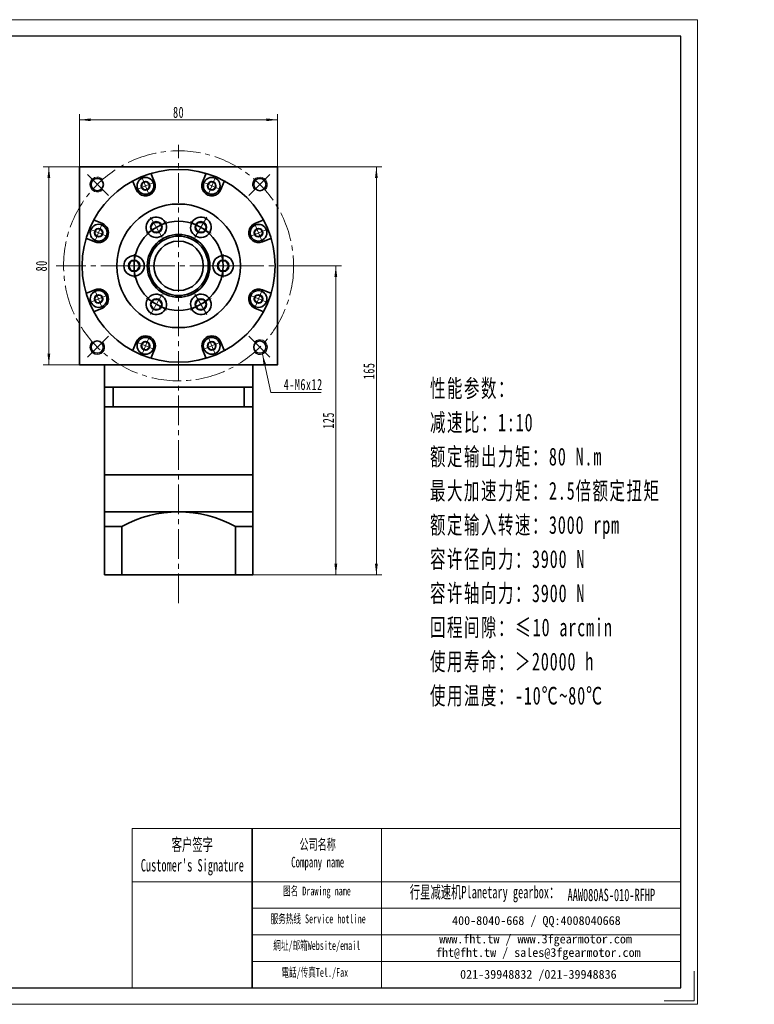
# Model space of a CAD drawing. Header units: millimetres. Extents: x -284 to 302, y -184 to 233.
# Tile 2 of 2: x 5 to 302, y -184 to 215. Entities that reach past the tile are written whole.
import ezdxf

# ---------------------------------------------------------------- set-up
doc = ezdxf.new("R2010")
doc.units = ezdxf.units.MM
doc.set_wipeout_variables(frame=1)
doc.linetypes.add('点画线', pattern=[18, 12, -2, 2, -2])
doc.layers.get('0').update_dxf_attribs({"lineweight": 35})
for name, color, linetype, lineweight in [('7标注层', 4, 'Continuous', 18), ('EB0_1', 7, 'Continuous', 35), ('SLD-0', 7, 'Continuous', 18), ('中心线层', 1, '点画线', 18), ('图框_外框线', 7, 'Continuous', 18), ('尺寸线层', 3, 'Continuous', 18), ('粗实线层', 7, 'Continuous', 35)]:
    doc.layers.add(name, color=color, linetype=linetype, lineweight=lineweight)
doc.styles.add('SLDTEXTSTYLE4', font='txt', dxfattribs={"width": 0.611111})
doc.styles.add('标准', font='txt', dxfattribs={"width": 0.667})
doc.dimstyles.new('a4-1-1.5', dxfattribs={"dimtxt": 4.5, "dimasz": 4.5, "dimexe": 2.25, "dimexo": 0, "dimgap": 0.75, "dimtad": 1, "dimdec": 3, "dimdsep": 46, "dimtxsty": '标准', "dimblk": '_CAXARROW', "dimcen": 0, "dimdle": 9, "dimazin": 2, "dimtfac": 0.707107, "dimtdec": 3, "dimtix": 1, "dimtmove": 2, "dimatfit": 3, "dimfxl": 0, "dimfrac": 2, "dimtolj": 1, "dimarcsym": 0})

# ---------------------------------------------------------------- blocks, each defined once
blk = doc.blocks.new('*X5')
at = {"layer": '中心线层', "linetype": '点画线', "lineweight": 18}
for p, q in [((0, -4.76), (0, 4.76)), ((-4.76, 0), (4.76, 0))]:
    blk.add_line(p, q, dxfattribs=at)
at = {"layer": '粗实线层'}
for p, q in [((-2.31, 0), (-1.15, 2)), ((-2.31, 0), (-1.15, -2)), ((-1.15, 2), (1.15, 2)), ((2.31, 0), (1.15, 2)), ((2.31, 0), (1.15, 2)), ((2.31, 0), (1.15, -2)), ((-1.15, -2), (1.15, -2))]:
    blk.add_line(p, q, dxfattribs=at)
blk.add_circle((0, 0), 2.31, dxfattribs=at)
for start, end in [(0, 180), (180, 360)]:
    blk.add_arc((0, 0), 4.14, start, end, dxfattribs=at)
blk = doc.blocks.new('3432432432_2_1')
at = {"color": 7, "linetype": 'Continuous'}
for radius in [25, 12.68, 12]:
    blk.add_circle((0, 0), radius, dxfattribs=at)
at = {"layer": '粗实线层'}
for p, rotation in [((-9, 15.59), 299.9999999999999), ((9, 15.59), 240), ((18, 0), 180), ((-9, -15.59), 59.99999999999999), ((9, -15.59), 120)]:
    blk.add_blockref('*X5', p, dxfattribs=dict(at, rotation=rotation))
blk.add_blockref('*X5', (-18, 0), dxfattribs=at)
blk = doc.blocks.new('*X19')
at = {"layer": '尺寸线层', "linetype": 'Continuous'}
for points in [[(28.86, 174.05), (33.36, 174.61), (33.36, 173.49)], [(108.86, 174.05), (104.36, 174.61), (104.36, 173.49)]]:
    blk.add_hatch(color=0, dxfattribs=at).paths.add_polyline_path(points, flags=0)
at = {"layer": '尺寸线层', "color": 0, "linetype": 'Continuous'}
for p, q in [((28.86, 154.99), (28.86, 176.3)), ((108.86, 154.99), (108.86, 176.3)), ((28.86, 174.05), (108.86, 174.05))]:
    blk.add_line(p, q, dxfattribs=at)
at = {"layer": '尺寸线层', "color": 0, "insert": (68.86, 177.03), "char_height": 4.5, "width": 9, "attachment_point": 5, "line_spacing_factor": 1.15057, "style": '标准'}
blk.add_mtext('\\T1.1;80', dxfattribs=at)
blk = doc.blocks.new('_CAXARROW')
blk.add_hatch(color=0).paths.add_polyline_path([(0, 0), (-1, 0.125), (-1, -0.125)], flags=0)
blk = doc.blocks.new('*X20')
at = {"layer": '尺寸线层', "linetype": 'Continuous'}
for points in [[(16.41, 154.99), (15.84, 150.49), (16.97, 150.49)], [(16.41, 74.99), (15.84, 79.49), (16.97, 79.49)]]:
    blk.add_hatch(color=0, dxfattribs=at).paths.add_polyline_path(points, flags=0)
at = {"layer": '尺寸线层', "color": 0, "linetype": 'Continuous'}
for p, q in [((28.86, 154.99), (14.16, 154.99)), ((16.41, 74.99), (16.41, 154.99)), ((28.86, 74.99), (14.16, 74.99))]:
    blk.add_line(p, q, dxfattribs=at)
at = {"layer": '尺寸线层', "color": 0, "insert": (13.43, 114.99), "char_height": 4.5, "width": 9, "attachment_point": 5, "rotation": 90, "line_spacing_factor": 1.15057, "style": '标准'}
blk.add_mtext('\\T1.1;80', dxfattribs=at)
blk = doc.blocks.new('*X21')
at = {"layer": '尺寸线层', "linetype": 'Continuous'}
blk.add_hatch(color=0, dxfattribs=at).paths.add_polyline_path([(-6.36, 15.51), (-4.86, 11.23), (-5.96, 10.99)], flags=0)
at = {"layer": '尺寸线层', "color": 0, "linetype": 'Continuous'}
blk.add_line((-6.36, 15.51), (-3, 0), dxfattribs=at)
at = {"layer": '尺寸线层', "color": 0}
for p, q in [((-3, 0), (0, 0)), ((0, 0), (17.35, 0)), ((0, 0), (0, 0))]:
    blk.add_line(p, q, dxfattribs=at)
at = {"layer": '尺寸线层', "color": 0, "insert": (2.25, 0.9), "char_height": 4.5, "width": 30.2032, "attachment_point": 7, "line_spacing_factor": 1.15057, "style": '标准'}
blk.add_mtext('\\T1.1;4-M6x12', dxfattribs=at)
blk = doc.blocks.new('*X22')
at = {"layer": '中心线层', "linetype": '点画线', "lineweight": 18}
for p, q in [((-3.89, 0), (3.89, 0)), ((0, -3.89), (0, 3.89))]:
    blk.add_line(p, q, dxfattribs=at)
at = {"layer": '粗实线层'}
for p, q in [((-1.73, 0), (-0.87, 1.5)), ((-1.73, 0), (-0.87, -1.5)), ((-0.87, 1.5), (0.87, 1.5)), ((1.73, 0), (0.87, 1.5)), ((1.73, 0), (0.87, 1.5)), ((1.73, 0), (0.87, -1.5)), ((-0.87, -1.5), (0.87, -1.5))]:
    blk.add_line(p, q, dxfattribs=at)
blk.add_circle((0, 0), 1.73, dxfattribs=at)
for start, end in [(0, 180), (180, 360)]:
    blk.add_arc((0, 0), 3.39, start, end, dxfattribs=at)
blk = doc.blocks.new('*X38')
at = {"layer": '尺寸线层', "linetype": 'Continuous'}
for points in [[(148.83, 154.99), (148.27, 150.49), (149.39, 150.49)], [(148.83, -10.01), (148.27, -5.51), (149.39, -5.51)]]:
    blk.add_hatch(color=0, dxfattribs=at).paths.add_polyline_path(points, flags=0)
at = {"layer": '尺寸线层', "color": 0, "linetype": 'Continuous'}
for p, q in [((108.86, 154.99), (151.08, 154.99)), ((148.83, -10.01), (148.83, 154.99)), ((98.86, -10.01), (151.08, -10.01))]:
    blk.add_line(p, q, dxfattribs=at)
at = {"layer": '尺寸线层', "color": 0, "insert": (145.85, 72.49), "char_height": 4.5, "width": 11.6685, "attachment_point": 5, "rotation": 90, "line_spacing_factor": 1.15057, "style": '标准'}
blk.add_mtext('\\T1.1;165', dxfattribs=at)
blk = doc.blocks.new('*X39')
at = {"layer": '尺寸线层', "linetype": 'Continuous'}
for points in [[(132.43, 114.99), (133, 110.49), (131.87, 110.49)], [(132.43, -10.01), (133, -5.51), (131.87, -5.51)]]:
    blk.add_hatch(color=0, dxfattribs=at).paths.add_polyline_path(points, flags=0)
at = {"layer": '尺寸线层', "color": 0, "linetype": 'Continuous'}
for p, q in [((118.36, 114.99), (134.68, 114.99)), ((132.43, 114.99), (132.43, -10.01)), ((98.86, -10.01), (134.68, -10.01))]:
    blk.add_line(p, q, dxfattribs=at)
at = {"layer": '尺寸线层', "color": 0, "insert": (129.46, 52.49), "char_height": 4.5, "width": 11.6685, "attachment_point": 5, "rotation": 90, "line_spacing_factor": 1.15057, "style": '标准'}
blk.add_mtext('\\T1.1;125', dxfattribs=at)

msp = doc.modelspace()

# ---------------------------------------------------------------- linework, layer by layer
msp.add_line((98.6094, -112.5782), (98.6094, -176.9379))
at = {"layer": '7标注层', "color": 0}
msp.add_line((50.06, -112.5782), (50.06, -176.9269), dxfattribs=at)
at = {"layer": 'EB0_1'}
for p, q in [((38.8621, 65.9919), (38.8621, 30.4919)), ((98.8621, 65.9919), (38.8621, 65.9919)), ((98.8621, 65.9919), (98.8621, 30.4919)), ((98.8621, 57.9919), (38.8621, 57.9919)), ((38.8621, 30.4919), (98.8621, 30.4919))]:
    msp.add_line(p, q, dxfattribs=at)
at = {"layer": 'EB0_1', "linetype": 'Continuous', "lineweight": 35}
for p, q in [((38.8621, 30.4919), (98.8621, 30.4919)), ((38.8621, 30.4919), (38.8621, 7.4919)), ((98.8621, -10.0081), (98.8621, 30.4919)), ((38.8621, 7.4919), (38.8621, -10.0081)), ((98.8621, -10.0081), (38.8621, -10.0081))]:
    msp.add_line(p, q, dxfattribs=at)
at = {"layer": '中心线层'}
for p, q in [((40.4682, 143.3857), (31.3987, 152.4553)), ((97.256, 143.3857), (106.3256, 152.4553)), ((40.4682, 86.598), (31.3987, 77.5284)), ((97.256, 86.598), (106.3256, 77.5284))]:
    msp.add_line(p, q, dxfattribs=at)
at = {"layer": '图框_外框线'}
for p, q in [((50.06, -112.5782), (98.6094, -112.5782)), ((98.6094, -112.5782), (98.6094, -176.9269)), ((98.6094, -112.5782), (271.9446, -112.5782)), ((150.9181, -112.5782), (150.9181, -176.9269)), ((50.06, -134.0514), (98.6094, -134.0514)), ((98.6094, -134.0514), (271.9446, -134.0514)), ((98.6094, -144.788), (271.9446, -144.788)), ((98.6094, -155.5246), (271.9446, -155.5246)), ((98.6094, -166.2613), (271.9446, -166.2613))]:
    msp.add_line(p, q, dxfattribs=at)
at = {"layer": '图框_外框线', "color": 3}
msp.add_lwpolyline([(277.307, -170.224), (277.307, -182.2893), (265.2417, -182.2893)], dxfattribs=at)
at = {"layer": '粗实线层'}
for p, q in [((59.1637, 148.8584), (57.9253, 151.8481)), ((78.5605, 148.8584), (79.7989, 151.8481)), ((51.7727, 145.7969), (50.5343, 148.7867)), ((85.9516, 145.7969), (87.19, 148.7867)), ((38.0571, 132.0813), (35.0673, 133.3197)), ((99.6672, 132.0813), (102.6569, 133.3197)), ((34.9956, 124.6903), (32.0058, 125.9287)), ((102.7286, 124.6903), (105.7184, 125.9287)), ((34.9956, 105.2935), (32.0058, 104.055)), ((102.7286, 105.2935), (105.7184, 104.055)), ((38.0571, 97.9024), (35.0673, 96.664)), ((99.6672, 97.9024), (102.6569, 96.664)), ((51.7727, 84.1868), (50.5343, 81.197)), ((85.9516, 84.1868), (87.19, 81.197)), ((59.1637, 81.1253), (57.9253, 78.1356)), ((78.5605, 81.1253), (79.7989, 78.1356)), ((38.8621, 65.9919), (38.8621, 74.9919)), ((98.8621, 65.9919), (98.8621, 74.9919)), ((42.4046, 65.9919), (42.4046, 57.9919)), ((95.3196, 65.9919), (95.3196, 57.9919)), ((38.8621, 15.4919), (98.8621, 15.4919)), ((45.8621, 9.5451), (38.8621, 9.5451)), ((45.8621, 9.5451), (45.8621, -10.0081)), ((45.8621, 9.5451), (45.8621, -10.0081)), ((91.8621, 9.5451), (91.8621, -10.0081)), ((91.8621, 9.5451), (91.8621, -10.0081)), ((91.8621, 9.5451), (98.8621, 9.5451))]:
    msp.add_line(p, q, dxfattribs=at)
for centre in [(35.9817, 147.8723), (101.7426, 147.8723), (35.9817, 82.1114), (101.7426, 82.1114)]:
    msp.add_circle(centre, 2.5, dxfattribs=at)
for centre, radius, start, end in [((58.3873, 152.0395), 0.5, 105.787488, 202.500112), ((79.337, 152.0395), 0.5, 337.499888, 74.212512), ((50.0723, 148.5953), 0.5, 22.499888, 119.212512), ((55.4682, 147.3276), 4, 202.5, 22.5), ((82.256, 147.3276), 4, 157.5, 337.5), ((87.6519, 148.5953), 0.5, 60.787488, 157.500112), ((35.2586, 133.7816), 0.5, 150.787488, 247.500112), ((36.5263, 128.3858), 4, 247.5, 67.5), ((101.1979, 128.3858), 4, 112.5, 292.5), ((102.4656, 133.7816), 0.5, 292.499888, 29.212512), ((31.8145, 125.4667), 0.5, 67.499888, 164.212512), ((105.9098, 125.4667), 0.5, 15.787488, 112.500112), ((31.8145, 104.517), 0.5, 195.787488, 292.500112), ((36.5263, 101.5979), 4, 292.5, 112.5), ((101.1979, 101.5979), 4, 67.5, 247.5), ((105.9098, 104.517), 0.5, 247.499888, 344.212512), ((35.2586, 96.2021), 0.5, 112.499888, 209.212512), ((102.4656, 96.2021), 0.5, 330.787488, 67.500112), ((55.4682, 82.6561), 4, 337.5, 157.5), ((82.256, 82.6561), 4, 22.5, 202.5), ((50.0723, 81.3884), 0.5, 240.787488, 337.500112), ((87.6519, 81.3884), 0.5, 202.499888, 299.212512), ((58.3873, 77.9442), 0.5, 157.499888, 254.212512), ((79.337, 77.9442), 0.5, 285.787488, 22.500112), ((68.8621, -31.9599), 47.4517, 61.006989, 118.993011)]:
    msp.add_arc(centre, radius, start, end, dxfattribs=at)
at = {"layer": '粗实线层', "lineweight": 18}
for centre, start, end in [((35.9817, 147.8723), 43.151428, 315), ((101.7426, 147.8723), 313.151428, 225), ((35.9817, 82.1114), 133.151428, 45), ((101.7426, 82.1114), 223.151428, 135)]:
    msp.add_arc(centre, 3, start, end, dxfattribs=at)

# ---------------------------------------------------------------- block references
at = {"layer": '尺寸线层'}
msp.add_blockref('*X21', (109.1305, 63.7843), dxfattribs=at)
at = {"layer": '粗实线层'}
msp.add_blockref('3432432432_2_1', (68.8621, 114.9919), dxfattribs=at)
for p, rotation in [((36.5263, 128.3858), 67.50000000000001), ((36.5263, 101.5979), 112.5), ((101.1979, 101.5979), 247.5000000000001), ((82.256, 82.6561), 202.5)]:
    msp.add_blockref('*X22', p, dxfattribs=dict(at, rotation=rotation))

# ---------------------------------------------------------------- texts
at = {"layer": 'SLD-0', "color": 1, "attachment_point": 2, "style": 'SLDTEXTSTYLE4'}
for s, insert, char_height, width in [("{\\fSimSun|b1|i0|c134|p2;客户签字\\PCustomer's Signature}", (74.4184, -116.5508), 5.010421, 62.330152), ('{\\fSimSun|b1|i0|c134|p2;公司名称\\PCompany name}', (125.0955, -116.8168), 4.294646, 55.602262), ('{\\fSimSun|b1|i0|c134|p2;  \\H1.1667x;行星减速机Planetary gearbox\\fSimSun|b0|i0|c134|p2;：}', (190.7807, -135.7545), 4.294646, 67.544653), ('{\\fSimSun|b1|i0|c134|p2;图名 Drawing name}', (124.8019, -136.0306), 3.578872, 45.769065), ('AAW080AS-010-RFHP', (243.8392, -136.8947), 5.010421, 36.463237), ('{\\fSimSun|b1|i0|c134|p2;服务热线 Service hotline}', (125.3094, -147.2842), 3.578872, 50.991135), ('{\\fSimSun|b1|i0|c134|p2;網址/邮箱Website/email}', (124.7522, -158.0668), 3.578872, 53.076972), ('{\\fSimSun|b1|i0|c134|p2;電話/传真Tel./Fax}', (123.9503, -168.9335), 3.578872, 53.715332)]:
    msp.add_mtext(s, dxfattribs=dict(at, insert=insert, char_height=char_height, width=width))
at = {"layer": 'SLD-0', "color": 1, "char_height": 3.578872, "attachment_point": 2}
for s, insert, width in [('{\\fSimSun|b1|i0|c134|p2;400-8040-668 / QQ:4008040668}', (213.53, -147.9681), 104.200324), ('{\\fSimSun|b1|i0|c134|p2;www.fht.tw / www.3fgearmotor.com }', (213.2, -155.4224), 104.317624), ('{\\fSimSun|b1|i0|c134|p2;fht@fht.tw / sales@3fgearmotor.com }', (214.2907, -160.8721), 104.317624), ('{\\fSimSun|b1|i0|c134|p2;021-39948832 /021-39948836 }', (214.3281, -169.716), 79.654398)]:
    msp.add_mtext(s, dxfattribs=dict(at, insert=insert, width=width))
at = {"layer": '尺寸线层', "insert": (170.5089, 69.0751), "char_height": 4.2, "width": 107.255516, "attachment_point": 1, "line_spacing_factor": 1.15057, "style": '标准'}
msp.add_mtext('\\T1.1;{\\H1.71429x;性能参数：\\P减速比：1:10\\P额定输出力矩：80 N.m\\P最大加速力矩：2.5倍额定扭矩\\P额定输入转速：3000 rpm\\P容许径向力：3900 N\\P容许轴向力：3900 N\\P回程间隙：≤10 arcmin\\P使用寿命：＞20000 h\\P使用温度：-10℃~80℃\\P}', dxfattribs=at)

# ---------------------------------------------------------------- dimensions: what is measured, and where the dimension line sits
at = {"layer": '尺寸线层'}
dim = msp.add_linear_dim(base=(108.8621, 174.051), p1=(28.8621, 154.9919), p2=(108.8621, 154.9919), dimstyle='a4-1-1.5', override={"dimsah": 1, "dimtfill": 1, "dimtzin": 8}, dxfattribs=at)
dim.commit()
dim.dimension.update_dxf_attribs({"geometry": '*X19', "text_midpoint": (68.8621, 177.0267), "dimtype": 160})
dim = msp.add_linear_dim(base=(16.4071, 154.9919), p1=(28.8621, 74.9919), p2=(28.8621, 154.9919), angle=90, dimstyle='a4-1-1.5', override={"dimsah": 1, "dimtfill": 1, "dimtzin": 8}, dxfattribs=at)
dim.commit()
dim.dimension.update_dxf_attribs({"geometry": '*X20', "text_midpoint": (13.4314, 114.9919), "dimtype": 160})
dim = msp.add_linear_dim(base=(132.4341, -10.0081), p1=(118.3621, 114.9919), p2=(98.8621, -10.0081), angle=90, dimstyle='a4-1-1.5', override={"dimsah": 1, "dimtfill": 1, "dimtzin": 8}, dxfattribs=at)
dim.commit()
dim.dimension.update_dxf_attribs({"geometry": '*X39', "text_midpoint": (129.4584, 52.4919)})

# ---------------------------------------------------------------- next in the draw order: linework, layer by layer
at = {"layer": '中心线层'}
for p, q in [((68.8621, -21.4745), (68.8621, 163.9363)), ((19.3621, 114.9919), (118.3621, 114.9919))]:
    msp.add_line(p, q, dxfattribs=at)
msp.add_circle((68.8621, 114.9919), 46.5, dxfattribs=at)
at = {"layer": '粗实线层'}
msp.add_lwpolyline([(28.8621, 74.9919), (28.8621, 154.9919), (108.8621, 154.9919), (108.8621, 74.9919)], close=True, dxfattribs=at)
for radius in [39, 18, 10]:
    msp.add_circle((68.8621, 114.9919), radius, dxfattribs=at)

# ---------------------------------------------------------------- next in the draw order: wipeouts: each hides what was drawn before it
for points in [[(58.6002, 148.6249), (58.3057, 149.1826), (58.3057, 149.1826), (57.6905, 149.8876), (56.906, 150.3976), (56.012, 150.6737), (55.0765, 150.6949), (54.1709, 150.4596), (54.1709, 150.4596), (54.1709, 150.4596), (53.3641, 149.9856), (52.7176, 149.3092), (52.2807, 148.4818), (52.0866, 147.5664), (52.1502, 146.6329), (52.1502, 146.6329), (52.3363, 146.0303), (52.3363, 146.0303), (52.3363, 146.0303), (52.7787, 145.2639), (53.4045, 144.6382), (54.1709, 144.1957), (55.0257, 143.9666), (55.9107, 143.9666), (56.7655, 144.1957), (56.7655, 144.1957), (56.7655, 144.1957), (57.6698, 144.7499), (58.3587, 145.5564), (58.7645, 146.5363), (58.8478, 147.5936)], [(85.388, 146.0303), (85.5741, 146.6329), (85.5741, 146.6329), (85.6376, 147.5664), (85.4435, 148.4818), (85.0066, 149.3092), (84.3601, 149.9856), (83.5533, 150.4596), (83.5533, 150.4596), (83.5533, 150.4596), (82.6477, 150.6949), (81.7123, 150.6737), (80.8182, 150.3976), (80.0338, 149.8876), (79.4186, 149.1826), (79.4186, 149.1826), (79.1241, 148.6249), (79.1241, 148.6249), (79.1241, 148.6249), (78.895, 147.7701), (78.895, 146.8852), (79.1241, 146.0303), (79.5666, 145.2639), (80.1923, 144.6382), (80.9587, 144.1957), (80.9587, 144.1957), (80.9587, 144.1957), (81.9901, 143.9481), (83.0474, 144.0313), (84.0273, 144.4372), (84.8338, 145.126)], [(102.4952, 125.2538), (103.0529, 125.5483), (103.0529, 125.5483), (103.7579, 126.1635), (104.2679, 126.948), (104.544, 127.842), (104.5652, 128.7775), (104.3299, 129.6831), (104.3299, 129.6831), (104.3299, 129.6831), (103.8559, 130.4898), (103.1795, 131.1363), (102.352, 131.5733), (101.4367, 131.7674), (100.5032, 131.7038), (100.5032, 131.7038), (99.9006, 131.5177), (99.9006, 131.5177), (99.9006, 131.5177), (99.1342, 131.0752), (98.5084, 130.4495), (98.066, 129.6831), (97.8369, 128.8283), (97.8369, 127.9433), (98.066, 127.0885), (98.066, 127.0885), (98.066, 127.0885), (98.6201, 126.1841), (99.4266, 125.4953), (100.4065, 125.0894), (101.4639, 125.0062)], [(52.3363, 83.9534), (52.1502, 83.3508), (52.1502, 83.3508), (52.0866, 82.4173), (52.2807, 81.5019), (52.7176, 80.6745), (53.3641, 79.9981), (54.1709, 79.5241), (54.1709, 79.5241), (54.1709, 79.5241), (55.0765, 79.2888), (56.012, 79.31), (56.906, 79.5861), (57.6905, 80.0961), (58.3057, 80.8011), (58.3057, 80.8011), (58.6002, 81.3588), (58.6002, 81.3588), (58.6002, 81.3588), (58.8292, 82.2136), (58.8292, 83.0986), (58.6002, 83.9534), (58.1577, 84.7198), (57.5319, 85.3455), (56.7655, 85.788), (56.7655, 85.788), (56.7655, 85.788), (55.7342, 86.0356), (54.6768, 85.9524), (53.6969, 85.5465), (52.8904, 84.8577)]]:
    msp.add_wipeout(points).dxf.layer = '粗实线层'

# ---------------------------------------------------------------- next in the draw order: linework, layer by layer
at = {"layer": '图框_外框线', "color": 3}
msp.add_lwpolyline([(-284.402, -183.6299), (278.6476, -183.6299), (278.6476, 214.5266), (-284.402, 214.5266)], close=True, dxfattribs=at)
at = {"layer": '图框_外框线', "color": 3, "lineweight": 25}
msp.add_lwpolyline([(-250.8871, -176.9269), (271.9446, -176.9269), (271.9446, 207.8236), (-250.8871, 207.8236)], close=True, dxfattribs=at)

# ---------------------------------------------------------------- next in the draw order: block references
at = {"layer": '粗实线层'}
for p, rotation in [((55.4682, 147.3276), 22.5), ((82.256, 147.3276), 337.5000000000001), ((101.1979, 128.3858), 292.5000000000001), ((55.4682, 82.6561), 157.5000000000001)]:
    msp.add_blockref('*X22', p, dxfattribs=dict(at, rotation=rotation))

# ---------------------------------------------------------------- next in the draw order: dimensions: what is measured, and where the dimension line sits
at = {"layer": '尺寸线层'}
dim = msp.add_linear_dim(base=(148.8304, 154.9919), p1=(98.8621, -10.0081), p2=(108.8621, 154.9919), angle=90, dimstyle='a4-1-1.5', override={"dimsah": 1, "dimtfill": 1, "dimtzin": 8}, dxfattribs=at)
dim.commit()
dim.dimension.update_dxf_attribs({"geometry": '*X38', "text_midpoint": (145.8547, 72.4919)})

doc.saveas('drawing.dxf')
